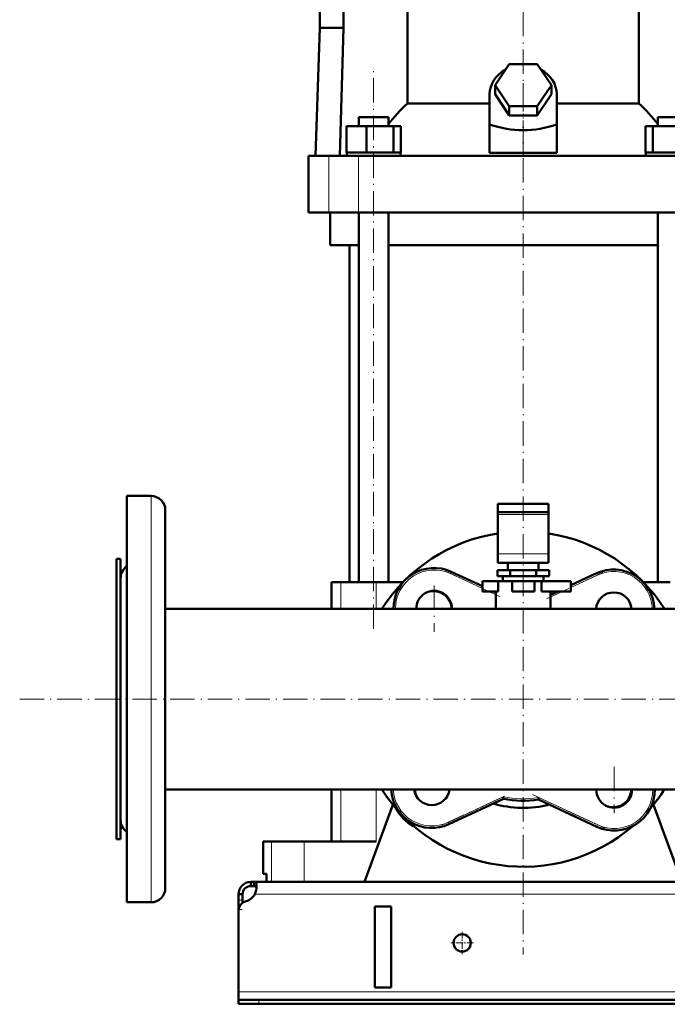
# Model space of a CAD drawing. Extents: x -1595 to 1972, y -1657 to 646.
# Tile 32 of 56: x -256 to 62, y -348 to 137. Entities that reach past the tile are written whole.
import ezdxf

# ---------------------------------------------------------------- set-up
doc = ezdxf.new("R2010")
doc.units = 0
doc.linetypes.add('DASHDOT', pattern=[18.5, 12, -3, 0.5, -3])

msp = doc.modelspace()

# ---------------------------------------------------------------- linework, layer by layer
at = {"color": 7, "linetype": 'DASHDOT', "lineweight": 18}
for p, q in [((-8.43, 270.43), (-8.43, 79.88)), ((-81.97, -162.75), (-81.97, 112.05)), ((-8.43, 105.9), (-8.43, -323.1)), ((-19.67, -147), (-46.82, -134.34)), ((30.8, -135.07), (2.73, -148.16)), ((-52.24, -141.4), (-52.24, -164.15)), ((-40.87, -152.78), (-63.62, -152.78)), ((-256.04, -197.35), (603.17, -197.35)), ((36.27, -230.69), (36.27, -253.44)), ((47.65, -242.06), (24.9, -242.06)), ((-48.46, -259.44), (-15.41, -244.02)), ((-3.84, -244.32), (31.54, -260.82))]:
    msp.add_line(p, q, dxfattribs=at)
at = {"color": 7, "lineweight": 50}
for p, q in [((-108.43, 224.55), (-108.43, 133.15)), ((-96.73, 224.55), (-96.73, 133.15)), ((-65.38, 95.76), (-65.38, 144.65)), ((48.52, 144.65), (48.52, 95.76)), ((-108.43, 133.15), (-110.63, 70.15)), ((-96.73, 133.15), (-108.43, 133.15)), ((-96.73, 133.15), (-98.67, 70.15)), ((-22.29, 104.85), (-15.36, 115.24)), ((-15.36, 115.24), (-1.51, 115.24)), ((-1.51, 115.24), (5.42, 104.85)), ((-15.36, 94.46), (-22.29, 104.85)), ((-22.29, 100.35), (-22.29, 104.85)), ((5.42, 104.85), (-1.51, 94.46)), ((5.42, 100.35), (5.42, 104.85)), ((-24.93, 85.5), (-24.93, 100.35)), ((-15.36, 89.96), (-22.29, 100.35)), ((5.42, 100.35), (-1.51, 89.96)), ((8.07, 85.5), (8.07, 100.35)), ((-65.38, 95.76), (-24.93, 95.76)), ((-1.51, 94.46), (-15.36, 94.46)), ((-15.36, 89.96), (-15.36, 94.46)), ((-1.51, 89.96), (-1.51, 94.46)), ((8.07, 95.76), (48.52, 95.76)), ((-89.27, 89.15), (-87.14, 89.15)), ((-89.27, 84.65), (-89.27, 89.15)), ((-87.14, 89.15), (-74.67, 89.15)), ((-74.67, 84.65), (-74.67, 89.15)), ((-1.51, 89.96), (-15.36, 89.96)), ((57.8, 89.15), (70.27, 89.15)), ((57.8, 84.65), (57.8, 89.15)), ((-95.36, 84.65), (-85.56, 84.65)), ((-95.36, 71.65), (-95.36, 84.65)), ((-85.56, 84.65), (-72.18, 84.65)), ((-85.56, 71.65), (-85.56, 84.65)), ((-72.18, 71.65), (-72.18, 84.65)), ((-72.18, 84.65), (-68.59, 84.65)), ((-68.59, 71.65), (-68.59, 84.65)), ((-24.93, 71.51), (-24.93, 85.5)), ((8.07, 71.51), (8.07, 85.5)), ((51.72, 84.65), (55.31, 84.65)), ((51.72, 71.65), (51.72, 84.65)), ((55.31, 84.65), (68.69, 84.65)), ((55.31, 71.65), (55.31, 84.65)), ((-113.93, 70.15), (-104, 70.15)), ((-113.93, 42.15), (-113.93, 70.15)), ((-104, 70.15), (-89.43, 70.15)), ((-95.36, 71.65), (-94.35, 71.65)), ((-95.17, 70.15), (-95.17, 71.65)), ((-94.35, 71.65), (-86.57, 71.65)), ((-89.43, 70.15), (72.56, 70.15)), ((-86.57, 71.65), (-85.56, 71.65)), ((-85.56, 71.65), (-84.18, 71.65)), ((-84.18, 71.65), (-73.56, 71.65)), ((-73.56, 71.65), (-72.18, 71.65)), ((-72.18, 71.65), (-71.81, 71.65)), ((-71.81, 71.65), (-68.77, 71.65)), ((-68.96, 71.65), (-68.59, 71.65)), ((-68.77, 71.65), (-68.77, 70.15)), ((-24.93, 71.51), (-8.43, 71.51)), ((-8.43, 71.51), (8.07, 71.51)), ((51.72, 71.65), (52.09, 71.65)), ((51.9, 71.65), (54.94, 71.65)), ((51.9, 70.15), (51.9, 71.65)), ((54.94, 71.65), (55.31, 71.65)), ((55.31, 71.65), (56.69, 71.65)), ((56.69, 71.65), (67.31, 71.65)), ((-104, 42.15), (-113.93, 42.15)), ((-89.43, 42.15), (-104, 42.15)), ((-103.43, 26.15), (-103.43, 42.15)), ((72.56, 42.15), (-89.43, 42.15)), ((-89.27, -139.85), (-89.27, 42.15)), ((-74.67, -139.85), (-74.67, 42.15)), ((57.8, -139.85), (57.8, 42.15)), ((-89.27, 26.15), (-103.43, 26.15)), ((-93.78, -139.85), (-93.78, 26.15)), ((-8.43, 26.15), (-74.67, 26.15)), ((57.8, 26.15), (-8.43, 26.15)), ((-203.43, -97.35), (-191.43, -97.35)), ((-203.43, -245.29), (-203.43, -97.35)), ((-203.43, -97.35), (-191.43, -97.35)), ((-20.93, -101.25), (-20.93, -105.25)), ((-8.43, -101.25), (-20.93, -101.25)), ((4.07, -101.25), (-8.43, -101.25)), ((4.07, -101.25), (4.07, -105.25)), ((-184.43, -241.94), (-184.43, -104.35)), ((-20.93, -106.42), (-20.93, -105.25)), ((-8.43, -105.25), (-20.93, -105.25)), ((-20.93, -125.86), (-20.93, -106.42)), ((4.07, -105.25), (-8.43, -105.25)), ((4.07, -106.42), (4.07, -105.25)), ((4.07, -125.86), (4.07, -106.42)), ((-20.93, -125.86), (-20.93, -130.25)), ((4.07, -125.86), (4.07, -130.25)), ((-206.43, -128.35), (-208.43, -128.35)), ((-208.43, -128.35), (-208.43, -257.91)), ((-206.43, -128.35), (-208.43, -128.35)), ((-206.43, -128.35), (-206.43, -257.91)), ((-20.93, -130.25), (4.07, -130.25)), ((-15.93, -133.85), (-15.93, -130.25)), ((-0.93, -130.25), (-0.93, -133.85)), ((-43.79, -134.65), (-28.43, -141.81)), ((-14.79, -133.85), (-21.14, -133.85)), ((-21.14, -136.85), (-21.14, -133.85)), ((-2.08, -133.85), (-14.79, -133.85)), ((-14.79, -136.85), (-14.79, -133.85)), ((4.27, -133.85), (-2.08, -133.85)), ((-2.08, -136.85), (-2.08, -133.85)), ((4.27, -136.85), (4.27, -133.85)), ((15.07, -141.3), (27.69, -135.42)), ((-206.43, -225.88), (-206.43, -137.85)), ((-100.39, -139.85), (-102.68, -139.85)), ((-102.68, -139.85), (-102.68, -152.9)), ((-98.05, -139.85), (-100.39, -139.85)), ((-80.68, -139.85), (-98.05, -139.85)), ((-67.6, -139.85), (-80.68, -139.85)), ((-28.43, -139.35), (-20.76, -139.35)), ((-28.43, -144.35), (-28.43, -139.35)), ((-14.79, -136.85), (-21.14, -136.85)), ((-13.93, -139.35), (-20.76, -139.35)), ((-20.76, -144.35), (-20.76, -139.35)), ((-18.43, -136.85), (-18.43, -139.35)), ((-18.43, -139.35), (-8.43, -139.35)), ((-2.08, -136.85), (-14.79, -136.85)), ((-13.93, -139.35), (-2.93, -139.35)), ((-13.93, -144.35), (-13.93, -139.35)), ((-8.43, -139.35), (1.57, -139.35)), ((0.63, -139.35), (-2.93, -139.35)), ((-2.93, -144.35), (-2.93, -139.35)), ((4.27, -136.85), (-2.08, -136.85)), ((0.63, -144.35), (0.63, -139.35)), ((0.63, -139.35), (15.07, -139.35)), ((1.57, -136.85), (1.57, -139.35)), ((15.07, -144.35), (15.07, -139.35)), ((63.81, -139.85), (50.73, -139.85)), ((-28.43, -144.35), (-20.76, -144.35)), ((-22.98, -144.35), (-21.93, -144.84)), ((-21.93, -144.35), (-21.93, -152.9)), ((-13.93, -144.35), (-2.93, -144.35)), ((0.63, -144.35), (15.07, -144.35)), ((5.07, -152.9), (5.07, -144.35)), ((5.07, -145.97), (8.53, -144.35)), ((-184.43, -152.9), (-102.69, -152.9)), ((138.12, -152.9), (-184.43, -152.9)), ((-206.43, -256.85), (-206.43, -225.88)), ((487.57, -241.8), (-184.43, -241.8)), ((-184.43, -290.35), (-184.43, -241.94)), ((-102.68, -241.8), (-102.68, -267.35)), ((-203.43, -297.35), (-203.43, -245.29)), ((-18.14, -246.4), (-44.94, -258.9)), ((-18.14, -246.4), (-18.27, -245.36)), ((-0.92, -246.78), (-0.77, -245.75)), ((27.82, -260.19), (-0.92, -246.78)), ((-86.43, -287.35), (-72.5, -249.34)), ((55.63, -249.34), (69.57, -287.35)), ((-208.43, -257.91), (-208.43, -266.35)), ((-206.43, -257.91), (-206.43, -266.35)), ((-206.43, -266.35), (-208.43, -266.35)), ((-136.28, -267.35), (-132.23, -267.35)), ((-136.28, -283.35), (-136.28, -267.35)), ((-132.23, -267.35), (-116.19, -267.35)), ((-116.19, -267.35), (-80.68, -267.35)), ((-134.72, -283.35), (-136.28, -283.35)), ((-134.72, -283.35), (-134.72, -287.35)), ((-142.43, -287.35), (-142.43, -289.35)), ((-140.9, -287.35), (-142.43, -287.35)), ((-140.9, -289.35), (-142.43, -289.35)), ((-140.9, -287.35), (-140.9, -289.35)), ((444.03, -287.35), (-140.9, -287.35)), ((-132.23, -287.35), (-134.72, -287.35)), ((-116.19, -287.35), (-132.23, -287.35)), ((-86.43, -287.35), (-116.19, -287.35)), ((-148.43, -293.35), (-146.43, -293.35)), ((-148.43, -296.34), (-148.43, -293.35)), ((-146.43, -296.34), (-146.43, -293.35)), ((-203.43, -297.35), (-191.43, -297.35)), ((-148.43, -300.87), (-148.43, -296.34)), ((-146.43, -297.6), (-146.43, -296.34)), ((-81.43, -339.35), (-81.43, -299.35)), ((-73.43, -299.35), (-81.43, -299.35)), ((-73.43, -299.35), (-73.43, -339.35)), ((-148.43, -300.87), (-148.43, -301.6)), ((-148.43, -301.6), (-148.43, -341.35)), ((-148.43, -341.35), (-148.43, -345.35)), ((-73.43, -339.35), (-81.43, -339.35)), ((-148.43, -345.35), (-148.43, -347.35)), ((-148.43, -345.35), (-138.43, -345.35)), ((-148.43, -347.35), (-138.43, -347.35)), ((441.57, -345.35), (-138.43, -345.35)), ((-138.43, -347.35), (441.57, -347.35))]:
    msp.add_line(p, q, dxfattribs=at)
at = {"color": 7, "linetype": 'DASHDOT', "lineweight": 18, "ltscale": 0.419809}
msp.add_line((-8.43, 70.11), (-8.43, 86.9), dxfattribs=at)
at = {"color": 7, "lineweight": 18}
for p, q in [((-104, 42.15), (-104, 70.15)), ((-89.43, 42.15), (-89.43, 70.15)), ((-191.43, -245.29), (-191.43, -97.35)), ((-20.93, -106.42), (4.07, -106.42)), ((-20.93, -125.86), (4.07, -125.86)), ((-43.79, -134.65), (-44.21, -135.56)), ((-28.43, -142.91), (-44.21, -135.56)), ((27.69, -135.42), (28.11, -136.32)), ((-98.05, -139.85), (-98.05, -152.9)), ((-80.68, -139.85), (-80.68, -152.9)), ((28.11, -136.32), (15.07, -142.41)), ((-21.93, -145.94), (-25.35, -144.35)), ((10.9, -144.35), (5.07, -147.07)), ((-98.05, -241.8), (-98.05, -267.35)), ((-80.68, -241.8), (-80.68, -267.35)), ((-191.43, -297.35), (-191.43, -245.29)), ((-45.36, -257.99), (-18.27, -245.36)), ((-0.77, -245.75), (28.24, -259.28)), ((-45.36, -257.99), (-44.94, -258.9)), ((28.24, -259.28), (27.82, -260.19)), ((-132.23, -267.35), (-132.23, -287.35)), ((-116.19, -267.35), (-116.19, -287.35)), ((443.54, -293.35), (-140.41, -293.35)), ((-148.43, -296.34), (-146.43, -296.34)), ((-148.43, -300.87), (-148.38, -300.87)), ((451.57, -341.35), (-148.43, -341.35)), ((-138.43, -345.35), (-138.43, -347.35))]:
    msp.add_line(p, q, dxfattribs=at)
at = {"color": 7, "linetype": 'DASHDOT', "lineweight": 18, "ltscale": 0.06}
msp.add_line((-148.63, -300.87), (-146.23, -300.87), dxfattribs=at)
at = {"color": 7, "linetype": 'DASHDOT', "lineweight": 18, "ltscale": 0.27625}
for p, q in [((-38.43, -311.83), (-38.43, -322.88)), ((-32.91, -317.35), (-43.96, -317.35))]:
    msp.add_line(p, q, dxfattribs=at)
at = {"color": 7, "linetype": 'DASHDOT', "lineweight": 18, "ltscale": 0.060015}
msp.add_line((-138.43, -345.15), (-138.43, -347.55), dxfattribs=at)
at = {"color": 7, "lineweight": 50}
for points in [[(-139.56, -289.47), (-139.58, -289.02), (-139.63, -288.61), (-139.76, -288.14), (-139.95, -287.78), (-140.22, -287.52), (-140.53, -287.39), (-140.9, -287.35)], [(-139.6, -290.29), (-139.74, -289.91), (-139.97, -289.63), (-140.28, -289.44), (-140.69, -289.36), (-140.9, -289.35)], [(-140.41, -293.35), (-140.04, -292.36), (-139.78, -291.36), (-139.61, -290.38), (-139.56, -289.47)]]:
    msp.add_lwpolyline(points, dxfattribs=at)
msp.add_circle((-38.43, -317.35), 4.25, dxfattribs=at)
for centre, radius, start, end in [((-191.43, -104.35), 7, 0, 90), ((-191.43, -104.35), 7, 0, 90), ((-8.43, -197.35), 82.5, 98.7148, 147.399), ((-8.43, -197.35), 82.5, 32.601, 81.2853), ((-199.43, -137.85), 7, 124.8499, 180), ((-52.24, -152.78), 20, 65, 180.3637), ((36.14, -153.54), 20, 1.8385, 115), ((-52.24, -152.78), 8.75, 359.1686, 180.8314), ((-52.63, -153.16), 9, 1.6277, 105.8164), ((36.14, -153.54), 8.75, 4.2053, 175.7947), ((-8.43, -197.35), 53.5, 74.8027, 75.3842), ((35.76, -153.16), 9, 1.6277, 15.8154), ((-8.43, -197.35), 82.5, 212.6013, 310.7565), ((-53.39, -240.77), 20, 182.9558, 295), ((-53.39, -240.77), 8.75, 186.7688, 353.2312), ((-52.63, -241.55), 9, 181.63, 207.8137), ((36.27, -242.06), 8.75, 178.304, 180), ((36.27, -242.06), 8.75, 180, 1.696), ((36.27, -242.06), 20, 245, 0.7419), ((35.76, -241.55), 9, 247.269, 358.37), ((-8.43, -197.35), 82.5, 319.2434, 327.3987), ((-8.43, -197.35), 50, 258.8069, 278.6429), ((-53.14, -242.06), 20, 207.2291, 242.7676), ((-8.43, -197.35), 53.5, 253.9586, 283.9182), ((-199.43, -256.85), 7, 180, 235.1501), ((-191.43, -290.35), 7, 270, 360), ((-191.43, -290.35), 7, 270, 360), ((-142.43, -293.35), 6, 90, 180), ((-142.43, -293.35), 4, 90, 180), ((-146.56, -290.01), 7, 285.0849, 331.513), ((-143.43, -301.6), 5, 105.0849, 180)]:
    msp.add_arc(centre, radius, start, end, dxfattribs=at)
at = {"color": 7, "lineweight": 18}
for centre, radius, start, end in [((-52.24, -152.78), 19, 65, 180.3829), ((36.14, -153.54), 19, 1.9353, 115), ((-53.39, -240.77), 19, 183.1115, 295), ((36.27, -242.06), 19, 245, 0.7809), ((-8.43, -197.35), 49, 258.4265, 278.9948)]:
    msp.add_arc(centre, radius, start, end, dxfattribs=at)
at = {"color": 7, "lineweight": 50}
for centre, major_axis, ratio, start_param, end_param in [((-8.43, 100.35), (-16.5, 0), 0.866025, 5.274709, 6.283185), ((-8.43, 100.35), (-16.5, 0), 0.866025, 3.141593, 4.150069), ((-26.09, 39.12), (0, 72.02), 0.882948, 0.666001, 0.869356), ((9.14, 39.01), (-0.3, -72.14), 0.882782, 2.276636, 2.47978), ((-8.43, 228.42), (0, 145.74), 0.578018, 2.944446, 3.338739)]:
    msp.add_ellipse(centre, major_axis=major_axis, ratio=ratio, start_param=start_param, end_param=end_param, dxfattribs=at)

doc.saveas('drawing.dxf')
